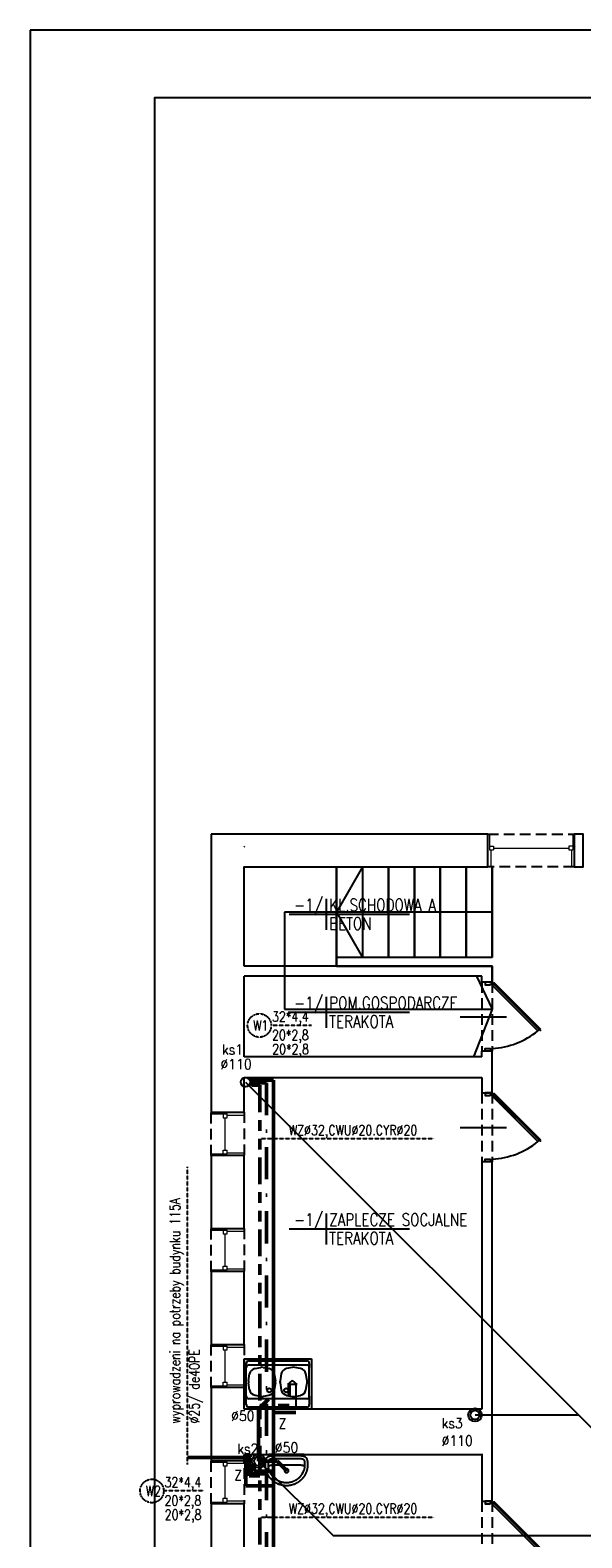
# Model space of a CAD drawing. Header units: millimetres. Extents: x 116 to 15750, y -6945 to 9999.
# Tile 95 of 150: x 116 to 771, y 1183 to 2975. Entities that reach past the tile are written whole.
import ezdxf
from ezdxf.enums import TextEntityAlignment as Align

# ---------------------------------------------------------------- set-up
doc = ezdxf.new("R2010")
doc.units = ezdxf.units.MM
for name, pattern in [('ACAD_ISO12W100', [21, 12, -3, 0, -3, 0, -3]), ('DASHDOT', [25.4, 12.7, -6.35, 0, -6.35]), ('DASHED', [19.05, 12.7, -6.35]), ('DASHED2', [0.375, 0.25, -0.125]), ('Podwójna kreska', [42.8625, 15.875, -4.7625, 6.35, -4.7625, 6.35, -4.7625])]:
    doc.linetypes.add(name, pattern=pattern)
doc.layers.get('0').update_dxf_attribs({"color": 252})
for name, color, linetype in [('1-OPIS-POM', 252, 'Continuous'), ('I-DRZWI', 252, 'Continuous'), ('I-MEBLE', 252, 'Continuous'), ('I-NAD', 252, 'DASHED'), ('I-OKNA', 252, 'Continuous'), ('I-SCIANA', 252, 'Continuous'), ('I-WIDOK', 252, 'Continuous'), ('IS cwu', 3, 'DASHDOT'), ('IS cwu cyrkulacja', 3, 'ACAD_ISO12W100'), ('IS KAN PODŁCZENIA', 33, 'Continuous'), ('IS KAN_S_OPIS', 2, 'Continuous'), ('IS KAN_SAN_RURY', 1, 'Continuous'), ('IS opis woda', 7, 'DASHED2'), ('MK_IS W_CWU', 5, 'DASHED'), ('MK_IS W_Z', 5, 'Continuous'), ('TABELKA', 252, 'Continuous')]:
    doc.layers.add(name, color=color, linetype=linetype)
doc.layers.add('IS woda w', color=5, linetype='Continuous', lineweight=40)
doc.styles.add('ROMANS', font='romans.shx', dxfattribs={"width": 0.75})
doc.styles.add('TECH', font='simplex.shx')

# ---------------------------------------------------------------- blocks, each defined once
blk = doc.blocks.new('D90')
blk.add_line((32.6, 45), (-28, 45))
for points in [[(-9.2, 87.2), (-9.2, 90), (0, 90), (0, 86.3), (-6.4, 86.3), (-6.4, 87.2)], [(-72.6, 61.8), (-11.7, 0.9), (-10.6, 2), (-71.5, 62.9)], [(-9.2, 2.8), (-9.2, 0), (0, 0), (0, 3.7), (-6.4, 3.7), (-6.4, 2.8)]]:
    blk.add_lwpolyline(points, close=True)
blk.add_lwpolyline([(-11.3, 2.7), (-9.5, 4.5), (-68.6, 63.5), (-70.3, 61.8)])
blk.add_arc((-4.6, -14.5), 100.9, 92.6186, 129.3487)
blk = doc.blocks.new('OPIS-POM')
for p, q in [((0, 25), (0, -25)), ((-60, 0), (135, 0))]:
    blk.add_line(p, q)
at = {"style": 'ROMANS', "width": 0.8, "flags": 4}
blk.add_attdef('NR', text='', height=20, dxfattribs=at).set_placement((-5, 5), align=Align.RIGHT)
blk.add_attdef('NAZWA', (5, 5), '', height=20, dxfattribs=at)
blk.add_attdef('POW.', text='', height=20, dxfattribs=at).set_placement((-5, -5), align=Align.TOP_RIGHT)
blk.add_attdef('POSADZKA', text='', height=20, dxfattribs=at).set_placement((5, -5), align=Align.TOP_LEFT)
blk = doc.blocks.new('zlew80')
for p, q in [((0, 60), (80, 60)), ((0, 0), (0, 60)), ((2.5, 49.5), (2.5, 54.5)), ((5.5, 57.5), (74.5, 57.5)), ((77.5, 54.5), (77.5, 49.5)), ((80, 60), (80, 0)), ((2.5, 15.5), (2.5, 49.5)), ((5.2, 33.8), (6.6, 42)), ((74.5, 52.5), (5.5, 52.5)), ((13, 48.5), (19.8, 49.7)), ((22.7, 49.7), (29.5, 48.5)), ((35.9, 42), (37.3, 33.8)), ((44.1, 42), (42.7, 33.8)), ((57.3, 49.7), (50.5, 48.5)), ((67, 48.5), (60.2, 49.7)), ((74.8, 33.8), (73.4, 42)), ((77.5, 15.5), (77.5, 49.5)), ((6.6, 23), (5.2, 31.2)), ((37.3, 31.2), (35.9, 23)), ((36.2, 24.4), (36.2, 24.4)), ((42.7, 31.2), (44.1, 23)), ((73.4, 23), (74.8, 31.2)), ((80, 0), (0, 0)), ((2.5, 5.5), (2.5, 15.5)), ((74.5, 12.5), (5.5, 12.5)), ((74.5, 2.5), (5.5, 2.5)), ((19.8, 15.3), (13, 16.5)), ((29.5, 16.5), (22.7, 15.3)), ((50.5, 16.5), (57.3, 15.3)), ((60.2, 15.3), (67, 16.5)), ((77.5, 15.5), (77.5, 5.5))]:
    blk.add_line(p, q)
for centre in [(30, 22.5), (50, 22.5)]:
    blk.add_circle(centre, 2.5)
for centre, radius, start, end in [((5.5, 54.5), 3, 90, 180), ((74.5, 54.5), 3, 0, 90), ((5.5, 49.5), 3, 90, 180), ((14.5, 40.6), 8, 100.3048, 170.5377), ((21.2, 41.9), 8, 79.6952, 100.3048), ((28, 40.6), 8, 9.4623, 79.6952), ((52, 40.6), 8, 100.3048, 170.5377), ((58.7, 41.9), 8, 79.6952, 100.3048), ((65.5, 40.6), 8, 9.4623, 79.6952), ((74.5, 49.5), 3, 0, 90), ((13.1, 32.5), 8, 170.5377, 189.4623), ((14.5, 24.4), 8, 189.4623, 259.6952), ((28, 24.4), 8, 280.3048, 350.5377), ((28.3, 25.8), 8, 350.5377, 350.5399), ((29.4, 32.5), 8, 350.5377, 9.4623), ((50.6, 32.5), 8, 170.5377, 189.4623), ((52, 24.4), 8, 189.4623, 259.6952), ((65.5, 24.4), 8, 280.3048, 350.5377), ((66.9, 32.5), 8, 350.5377, 9.4623), ((5.5, 15.5), 3, 180, 270), ((2.8, 12.8), 0.3, 180, 270), ((5.5, 5.5), 3, 180, 270), ((21.2, 23.1), 8, 259.6952, 280.3048), ((58.7, 23.1), 8, 259.6952, 280.3048), ((74.5, 15.5), 3, 270, 0), ((74.5, 5.5), 3, 270, 0)]:
    blk.add_arc(centre, radius, start, end)
blk = doc.blocks.new('umywalk50')
for points in [[(11.4, -2.5), (11.1, -2.1), (10.9, -1.7), (10.7, -1.4), (10.5, -1), (10.4, -0.5), (10.4, 0), (-10.4, 0), (-31.3, 0), (-31.3, -0.5), (-31.4, -1), (-31.5, -1.4), (-31.7, -1.7), (-32, -2.1), (-32.3, -2.5)], [(-31.8, -15), (-31.7, -14.8), (-31.7, -14.6), (-31.6, -14.4), (-31.6, -14.2), (-31.5, -14), (-31.4, -13.9), (-31.3, -13.7), (-31.2, -13.5), (-31, -13.4), (-30.9, -13.3), (-30.7, -13.1), (-30.5, -13), (-30.3, -12.9), (-30.1, -12.8), (-29.8, -12.7), (-29.5, -12.6), (-29.2, -12.5), (-28.9, -12.4), (-28.5, -12.4), (-28.1, -12.3), (-27.6, -12.2), (-27.2, -12.2), (-26.7, -12.2), (-26.1, -12.1), (-25.5, -12.1), (-24.9, -12.1), (-24.2, -12), (-23.5, -12), (-22.8, -12), (-22, -12), (-10.5, -12), (1, -12), (1.8, -12), (2.6, -12), (3.3, -12), (4, -12.1), (4.6, -12.1), (5.2, -12.1), (5.7, -12.2), (6.2, -12.2), (6.7, -12.3), (7.1, -12.3), (7.5, -12.4), (7.9, -12.4), (8.3, -12.5), (8.6, -12.6), (8.9, -12.7), (9.1, -12.8), (9.4, -12.9), (9.6, -13), (9.8, -13.1), (9.9, -13.3), (10.1, -13.4), (10.2, -13.5), (10.3, -13.7), (10.4, -13.9), (10.5, -14), (10.6, -14.2), (10.7, -14.4), (10.7, -14.6), (10.8, -14.8), (10.8, -15)]]:
    blk.add_lwpolyline(points)
for points in [[(14.6, -12), (14.6, -12.4), (14.5, -12.7), (14.5, -13.1), (14.5, -13.5), (14.5, -13.8), (14.5, -14.2), (14.4, -14.5), (14.4, -14.9), (14.3, -15.3), (14.3, -15.6), (14.2, -16), (14.2, -16.3), (14.1, -16.7), (14.1, -17), (14, -17.4), (13.9, -17.7), (13.8, -18), (13.7, -18.4), (13.6, -18.7), (13.5, -19.1), (13.4, -19.4), (13.3, -19.7), (13.2, -20), (13.1, -20.4), (13, -20.7), (12.9, -21), (12.8, -21.3), (12.6, -21.7), (12.5, -22), (12.3, -22.3), (12.2, -22.6), (12, -22.9), (11.9, -23.2), (11.7, -23.5), (11.6, -23.8), (11.4, -24.1), (11.2, -24.4), (11.1, -24.7), (10.9, -25), (10.7, -25.3), (10.5, -25.6), (10.3, -25.9), (10.2, -26.2), (10, -26.5), (9.8, -26.7), (9.6, -27), (9.3, -27.3), (9.1, -27.5), (8.9, -27.8), (8.7, -28.1), (8.5, -28.3), (8.3, -28.6), (8, -28.8), (7.8, -29.1), (7.6, -29.3), (7.3, -29.6), (7.1, -29.8), (6.8, -30.1), (6.6, -30.3), (6.3, -30.5), (6.1, -30.8), (5.8, -31), (5.6, -31.2), (5.3, -31.4), (5.1, -31.6), (4.8, -31.8), (4.5, -32), (4.2, -32.2), (4, -32.4), (3.7, -32.6), (3.4, -32.8), (3.1, -33), (2.8, -33.2), (2.5, -33.4), (2.2, -33.6), (1.9, -33.7), (1.6, -33.9), (1.3, -34.1), (1, -34.2), (0.7, -34.4), (0.4, -34.5), (0.1, -34.7), (-0.2, -34.8), (-0.5, -35), (-0.8, -35.1), (-1.1, -35.2), (-1.5, -35.4), (-1.8, -35.5), (-2.1, -35.6), (-2.4, -35.7), (-2.8, -35.8), (-3.1, -35.9), (-3.4, -36), (-3.8, -36.1), (-4.1, -36.2), (-4.5, -36.3), (-4.8, -36.4), (-5.1, -36.5), (-5.5, -36.5), (-5.8, -36.6), (-6.2, -36.7), (-6.5, -36.7), (-6.9, -36.8), (-7.2, -36.8), (-7.6, -36.9), (-7.9, -36.9), (-8.3, -37), (-8.7, -37), (-9, -37), (-9.4, -37), (-9.7, -37), (-10.1, -37), (-10.5, -37), (-10.5, -37), (-10.8, -37), (-11.2, -37), (-11.6, -37), (-11.9, -37), (-12.3, -37), (-12.7, -37), (-13, -36.9), (-13.4, -36.9), (-13.7, -36.8), (-14.1, -36.8), (-14.4, -36.7), (-14.8, -36.7), (-15.1, -36.6), (-15.5, -36.5), (-15.8, -36.5), (-16.2, -36.4), (-16.5, -36.3), (-16.8, -36.2), (-17.2, -36.1), (-17.5, -36), (-17.8, -35.9), (-18.2, -35.8), (-18.5, -35.7), (-18.8, -35.6), (-19.2, -35.5), (-19.5, -35.4), (-19.8, -35.2), (-20.1, -35.1), (-20.4, -35), (-20.8, -34.8), (-21.1, -34.7), (-21.4, -34.5), (-21.7, -34.4), (-22, -34.2), (-22.3, -34.1), (-22.6, -33.9), (-22.9, -33.7), (-23.2, -33.6), (-23.5, -33.4), (-23.8, -33.2), (-24.1, -33), (-24.3, -32.8), (-24.6, -32.6), (-24.9, -32.4), (-25.2, -32.2), (-25.5, -32), (-25.7, -31.8), (-26, -31.6), (-26.3, -31.4), (-26.5, -31.2), (-26.8, -31), (-27, -30.8), (-27.3, -30.5), (-27.6, -30.3), (-27.8, -30.1), (-28, -29.8), (-28.3, -29.6), (-28.5, -29.3), (-28.8, -29.1), (-29, -28.8), (-29.2, -28.6), (-29.4, -28.3), (-29.7, -28.1), (-29.9, -27.8), (-30.1, -27.5), (-30.3, -27.3), (-30.5, -27), (-30.7, -26.7), (-30.9, -26.4), (-31.1, -26.2), (-31.3, -25.9), (-31.5, -25.6), (-31.7, -25.3), (-31.8, -25), (-32, -24.7), (-32.2, -24.4), (-32.4, -24.1), (-32.5, -23.8), (-32.7, -23.5), (-32.8, -23.2), (-33, -22.9), (-33.1, -22.6), (-33.3, -22.3), (-33.4, -22), (-33.6, -21.7), (-33.7, -21.3), (-33.8, -21), (-34, -20.7), (-34.1, -20.4), (-34.2, -20), (-34.3, -19.7), (-34.4, -19.4), (-34.5, -19), (-34.6, -18.7), (-34.7, -18.4), (-34.8, -18), (-34.9, -17.7), (-34.9, -17.3), (-35, -17), (-35.1, -16.7), (-35.1, -16.3), (-35.2, -16), (-35.2, -15.6), (-35.3, -15.3), (-35.3, -14.9), (-35.4, -14.5), (-35.4, -14.2), (-35.4, -13.8), (-35.5, -13.5), (-35.5, -13.1), (-35.5, -12.7), (-35.5, -12.4), (-35.5, -12), (-35.5, -12), (-35.5, -11.7), (-35.5, -11.2), (-35.5, -10.7), (-35.4, -10.2), (-35.4, -9.6), (-35.4, -9.2), (-35.3, -8.7), (-35.3, -8.4), (-35.2, -8), (-35.2, -7.5), (-35.1, -7.1), (-35, -6.7), (-34.9, -6.4), (-34.8, -6), (-34.7, -5.6), (-34.6, -5.3), (-34.5, -5), (-34.4, -4.7), (-34.2, -4.4), (-34, -4.1), (-33.9, -3.9), (-33.7, -3.6), (-33.5, -3.4), (-33.2, -3.2), (-33, -3), (-32.7, -2.8), (-32.5, -2.6), (-32.1, -2.4), (-31.8, -2.3), (-31.5, -2.1), (-31.1, -2), (-30.7, -1.8), (-30.3, -1.7), (-29.8, -1.6), (-29.4, -1.5), (-29.4, -1.5), (-29, -1.4), (-28.6, -1.4), (-28.2, -1.3), (-27.8, -1.2), (-27.4, -1.2), (-26.9, -1.1), (-26.5, -1.1), (-26, -1), (-25.6, -1), (-25.1, -1), (-24.6, -1), (-10.5, -1), (3.7, -1), (4.2, -1), (4.6, -1), (5.1, -1.1), (5.5, -1.1), (6, -1.1), (6.4, -1.2), (6.8, -1.2), (7.3, -1.3), (7.7, -1.4), (8, -1.4), (8.4, -1.5), (8.9, -1.6), (9.3, -1.7), (9.8, -1.8), (10.2, -2), (10.5, -2.1), (10.9, -2.3), (11.2, -2.4), (11.5, -2.6), (11.8, -2.8), (12.1, -3), (12.3, -3.2), (12.5, -3.4), (12.7, -3.6), (12.9, -3.9), (13.1, -4.1), (13.3, -4.4), (13.4, -4.7), (13.5, -5), (13.7, -5.3), (13.8, -5.7), (13.9, -6), (14, -6.4), (14.1, -6.7), (14.2, -7.1), (14.2, -7.5), (14.3, -8), (14.4, -8.4), (14.4, -8.7), (14.4, -9.2), (14.5, -9.7), (14.5, -10.2), (14.5, -10.7), (14.5, -11.2), (14.6, -11.7)], [(-10.5, -33.5), (-11, -33.5), (-11.6, -33.5), (-12.1, -33.5), (-12.7, -33.4), (-13.1, -33.4), (-13.5, -33.3), (-13.9, -33.2), (-14.3, -33.2), (-14.7, -33.1), (-15.1, -33), (-15.5, -32.9), (-15.9, -32.8), (-16.3, -32.7), (-16.7, -32.6), (-17.1, -32.5), (-17.5, -32.4), (-17.9, -32.2), (-18.3, -32.1), (-18.7, -31.9), (-19.1, -31.7), (-19.5, -31.5), (-19.9, -31.3), (-20.3, -31.1), (-20.7, -30.9), (-21.1, -30.7), (-21.4, -30.5), (-21.8, -30.3), (-22.1, -30.1), (-22.5, -29.8), (-22.8, -29.6), (-23.2, -29.4), (-23.5, -29.1), (-23.8, -28.9), (-24.1, -28.6), (-24.4, -28.3), (-24.7, -28.1), (-25.1, -27.8), (-25.4, -27.5), (-25.7, -27.2), (-26, -26.9), (-26.3, -26.6), (-26.6, -26.3), (-26.8, -25.9), (-27.1, -25.6), (-27.4, -25.3), (-27.6, -24.9), (-27.9, -24.6), (-28.1, -24.2), (-28.4, -23.9), (-28.6, -23.5), (-28.9, -23.2), (-29.9, -21.3), (-30, -20.9), (-30.2, -20.6), (-30.4, -20.2), (-30.5, -19.8), (-30.7, -19.4), (-30.8, -19), (-30.9, -18.7), (-31, -18.3), (-31.2, -17.9), (-31.3, -17.5), (-31.4, -17.1), (-31.5, -16.7), (-31.5, -16.3), (-31.6, -15.9), (-31.7, -15.6), (-31.8, -15.2), (-31.8, -14.8), (-31.9, -14.4), (-31.9, -14), (-31.9, -13.6), (-32, -13.2), (-32, -12.8), (-32, -12.4), (-32, -11.9), (-32, -11.5), (-32, -11.1), (-32, -10.7), (-31.9, -10.3), (-31.9, -9.9), (-31.9, -9.5), (-31.8, -9), (-31.8, -8.6), (-31.7, -8.2), (-31.7, -7.8), (-31.6, -7.4), (-31.5, -7), (-31.4, -6.6), (-31.2, -6.3), (-31, -6.1), (-30.8, -5.8), (-30.5, -5.6), (-30.2, -5.4), (-29.9, -5.3), (-29.5, -5.1), (-29.2, -5), (-28.8, -4.9), (-28.4, -4.8), (-27.9, -4.7), (-27.5, -4.7), (-27.1, -4.6), (-26.7, -4.6), (-26.3, -4.6), (-25.9, -4.5), (-25.5, -4.5), (-25.2, -4.5), (-24.9, -4.5), (-24.6, -4.5), (-10.5, -4.5), (3.7, -4.5), (4, -4.5), (4.3, -4.5), (4.6, -4.5), (5, -4.5), (5.4, -4.6), (5.8, -4.6), (6.2, -4.6), (6.6, -4.7), (7, -4.7), (7.4, -4.8), (7.8, -4.9), (8.2, -5), (8.6, -5.1), (9, -5.3), (9.3, -5.4), (9.6, -5.6), (9.9, -5.8), (10.1, -6.1), (10.3, -6.3), (10.4, -6.6), (10.5, -7), (10.6, -7.4), (10.7, -7.8), (10.8, -8.2), (10.9, -8.6), (10.9, -9), (10.9, -9.5), (11, -9.9), (11, -10.3), (11, -10.7), (11, -11.1), (11, -11.5), (11, -11.9), (11, -12.4), (11, -12.8), (11, -13.2), (11, -13.6), (11, -14), (10.9, -14.4), (10.9, -14.8), (10.8, -15.2), (10.7, -15.6), (10.7, -16), (10.6, -16.3), (10.5, -16.7), (10.4, -17.1), (10.3, -17.5), (10.2, -17.9), (10.1, -18.3), (10, -18.7), (9.8, -19), (9.7, -19.4), (9.6, -19.8), (9.4, -20.2), (9.3, -20.6), (9.1, -20.9), (8.9, -21.3), (8.9, -21.3), (7.9, -23.2), (7.7, -23.5), (7.5, -23.9), (7.2, -24.2), (7, -24.6), (6.7, -24.9), (6.4, -25.3), (6.2, -25.6), (5.9, -25.9), (5.6, -26.3), (5.3, -26.6), (5, -26.9), (4.7, -27.2), (4.4, -27.5), (4.1, -27.8), (3.8, -28.1), (3.5, -28.3), (3.2, -28.6), (2.9, -28.9), (2.5, -29.1), (2.2, -29.4), (1.9, -29.6), (1.5, -29.8), (1.2, -30.1), (0.9, -30.3), (0.5, -30.5), (0.1, -30.7), (-0.2, -30.9), (-0.6, -31.1), (-1, -31.3), (-1.4, -31.5), (-1.8, -31.7), (-2.3, -31.9), (-2.7, -32.1), (-3.1, -32.2), (-3.1, -32.2), (-3.5, -32.4), (-3.9, -32.5), (-4.3, -32.6), (-4.7, -32.7), (-5.1, -32.8), (-5.5, -32.9), (-5.8, -33), (-6.2, -33.1), (-6.6, -33.2), (-7, -33.2), (-7.4, -33.3), (-7.9, -33.4), (-8.3, -33.4), (-8.8, -33.5), (-9.4, -33.5), (-9.9, -33.5)], [(-8.2, -19), (-8.2, -19), (-8.2, -18.9), (-8.2, -18.9), (-8.2, -18.9), (-8.2, -18.9), (-8.2, -18.8), (-8.2, -18.8), (-8.2, -18.8), (-8.2, -18.8), (-8.2, -18.7), (-8.2, -18.7), (-8.2, -18.7), (-8.2, -18.7), (-8.2, -18.6), (-8.2, -18.6), (-8.2, -18.6), (-8.2, -18.6), (-8.2, -18.5), (-8.2, -18.5), (-8.2, -18.5), (-8.2, -18.5), (-8.2, -18.4), (-8.3, -18.4), (-8.3, -18.4), (-8.3, -18.4), (-8.3, -18.3), (-8.3, -18.3), (-8.3, -18.3), (-8.3, -18.3), (-8.3, -18.2), (-8.3, -18.2), (-8.3, -18.2), (-8.3, -18.2), (-8.3, -18.1), (-8.4, -18.1), (-8.4, -18.1), (-8.4, -18.1), (-8.4, -18), (-8.4, -18), (-8.4, -18), (-8.4, -18), (-8.4, -17.9), (-8.4, -17.9), (-8.5, -17.9), (-8.5, -17.9), (-8.5, -17.8), (-8.5, -17.8), (-8.5, -17.8), (-8.5, -17.8), (-8.5, -17.8), (-8.6, -17.7), (-8.6, -17.7), (-8.6, -17.7), (-8.6, -17.7), (-8.6, -17.6), (-8.6, -17.6), (-8.6, -17.6), (-8.7, -17.6), (-8.7, -17.6), (-8.7, -17.5), (-8.7, -17.5), (-8.7, -17.5), (-8.7, -17.5), (-8.8, -17.5), (-8.8, -17.4), (-8.8, -17.4), (-8.8, -17.4), (-8.8, -17.4), (-8.9, -17.4), (-8.9, -17.3), (-8.9, -17.3), (-8.9, -17.3), (-8.9, -17.3), (-8.9, -17.3), (-9, -17.3), (-9, -17.2), (-9, -17.2), (-9, -17.2), (-9, -17.2), (-9.1, -17.2), (-9.1, -17.2), (-9.1, -17.1), (-9.1, -17.1), (-9.2, -17.1), (-9.2, -17.1), (-9.2, -17.1), (-9.2, -17.1), (-9.2, -17.1), (-9.3, -17), (-9.3, -17), (-9.3, -17), (-9.3, -17), (-9.4, -17), (-9.4, -17), (-9.4, -17), (-9.4, -16.9), (-9.4, -16.9), (-9.5, -16.9), (-9.5, -16.9), (-9.5, -16.9), (-9.5, -16.9), (-9.6, -16.9), (-9.6, -16.9), (-9.6, -16.9), (-9.6, -16.9), (-9.7, -16.8), (-9.7, -16.8), (-9.7, -16.8), (-9.7, -16.8), (-9.8, -16.8), (-9.8, -16.8), (-9.8, -16.8), (-9.8, -16.8), (-9.9, -16.8), (-9.9, -16.8), (-9.9, -16.8), (-9.9, -16.8), (-10, -16.8), (-10, -16.7), (-10, -16.7), (-10, -16.7), (-10.1, -16.7), (-10.1, -16.7), (-10.1, -16.7), (-10.1, -16.7), (-10.2, -16.7), (-10.2, -16.7), (-10.2, -16.7), (-10.3, -16.7), (-10.3, -16.7), (-10.3, -16.7), (-10.3, -16.7), (-10.4, -16.7), (-10.4, -16.7), (-10.4, -16.7), (-10.4, -16.7), (-10.5, -16.7), (-10.5, -16.7), (-10.5, -16.7), (-10.5, -16.7), (-10.6, -16.7), (-10.6, -16.7), (-10.6, -16.7), (-10.6, -16.7), (-10.7, -16.7), (-10.7, -16.7), (-10.7, -16.7), (-10.8, -16.7), (-10.8, -16.7), (-10.8, -16.7), (-10.8, -16.7), (-10.9, -16.7), (-10.9, -16.7), (-10.9, -16.7), (-10.9, -16.7), (-11, -16.7), (-11, -16.8), (-11, -16.8), (-11, -16.8), (-11.1, -16.8), (-11.1, -16.8), (-11.1, -16.8), (-11.1, -16.8), (-11.2, -16.8), (-11.2, -16.8), (-11.2, -16.8), (-11.2, -16.8), (-11.3, -16.8), (-11.3, -16.8), (-11.3, -16.8), (-11.3, -16.9), (-11.4, -16.9), (-11.4, -16.9), (-11.4, -16.9), (-11.4, -16.9), (-11.5, -16.9), (-11.5, -16.9), (-11.5, -16.9), (-11.5, -16.9), (-11.5, -17), (-11.6, -17), (-11.6, -17), (-11.6, -17), (-11.6, -17), (-11.7, -17), (-11.7, -17), (-11.7, -17.1), (-11.7, -17.1), (-11.8, -17.1), (-11.8, -17.1), (-11.8, -17.1), (-11.8, -17.1), (-11.8, -17.1), (-11.9, -17.2), (-11.9, -17.2), (-11.9, -17.2), (-11.9, -17.2), (-11.9, -17.2), (-12, -17.2), (-12, -17.3), (-12, -17.3), (-12, -17.3), (-12, -17.3), (-12.1, -17.3), (-12.1, -17.3), (-12.1, -17.4), (-12.1, -17.4), (-12.1, -17.4), (-12.2, -17.4), (-12.2, -17.4), (-12.2, -17.5), (-12.2, -17.5), (-12.2, -17.5), (-12.2, -17.5), (-12.3, -17.5), (-12.3, -17.6), (-12.3, -17.6), (-12.3, -17.6), (-12.3, -17.6), (-12.3, -17.6), (-12.4, -17.7), (-12.4, -17.7), (-12.4, -17.7), (-12.4, -17.7), (-12.4, -17.7), (-12.4, -17.8), (-12.4, -17.8), (-12.5, -17.8), (-12.5, -17.8), (-12.5, -17.9), (-12.5, -17.9), (-12.5, -17.9), (-12.5, -17.9), (-12.5, -18), (-12.5, -18), (-12.6, -18), (-12.6, -18), (-12.6, -18), (-12.6, -18.1), (-12.6, -18.1), (-12.6, -18.1), (-12.6, -18.1), (-12.6, -18.2), (-12.6, -18.2), (-12.6, -18.2), (-12.7, -18.2), (-12.7, -18.3), (-12.7, -18.3), (-12.7, -18.3), (-12.7, -18.3), (-12.7, -18.4), (-12.7, -18.4), (-12.7, -18.4), (-12.7, -18.4), (-12.7, -18.5), (-12.7, -18.5), (-12.7, -18.5), (-12.7, -18.5), (-12.7, -18.6), (-12.7, -18.6), (-12.8, -18.6), (-12.8, -18.7), (-12.8, -18.7), (-12.8, -18.7), (-12.8, -18.7), (-12.8, -18.8), (-12.8, -18.8), (-12.8, -18.8), (-12.8, -18.8), (-12.8, -18.9), (-12.8, -18.9), (-12.8, -18.9), (-12.8, -18.9), (-12.8, -19), (-12.8, -19), (-12.8, -19), (-12.8, -19), (-12.8, -19.1), (-12.8, -19.1), (-12.8, -19.1), (-12.8, -19.2), (-12.8, -19.2), (-12.8, -19.2), (-12.8, -19.2), (-12.8, -19.3), (-12.8, -19.3), (-12.8, -19.3), (-12.8, -19.3), (-12.8, -19.4), (-12.7, -19.4), (-12.7, -19.4), (-12.7, -19.4), (-12.7, -19.5), (-12.7, -19.5), (-12.7, -19.5), (-12.7, -19.5), (-12.7, -19.6), (-12.7, -19.6), (-12.7, -19.6), (-12.7, -19.6), (-12.7, -19.7), (-12.7, -19.7), (-12.7, -19.7), (-12.7, -19.7), (-12.6, -19.8), (-12.6, -19.8), (-12.6, -19.8), (-12.6, -19.8), (-12.6, -19.9), (-12.6, -19.9), (-12.6, -19.9), (-12.6, -19.9), (-12.6, -20), (-12.6, -20), (-12.5, -20), (-12.5, -20), (-12.5, -20.1), (-12.5, -20.1), (-12.5, -20.1), (-12.5, -20.1), (-12.5, -20.1), (-12.5, -20.2), (-12.4, -20.2), (-12.4, -20.2), (-12.4, -20.2), (-12.4, -20.3), (-12.4, -20.3), (-12.4, -20.3), (-12.4, -20.3), (-12.3, -20.3), (-12.3, -20.4), (-12.3, -20.4), (-12.3, -20.4), (-12.3, -20.4), (-12.3, -20.5), (-12.2, -20.5), (-12.2, -20.5), (-12.2, -20.5), (-12.2, -20.5), (-12.2, -20.6), (-12.2, -20.6), (-12.1, -20.6), (-12.1, -20.6), (-12.1, -20.6), (-12.1, -20.6), (-12.1, -20.7), (-12, -20.7), (-12, -20.7), (-12, -20.7), (-12, -20.7), (-12, -20.8), (-11.9, -20.8), (-11.9, -20.8), (-11.9, -20.8), (-11.9, -20.8), (-11.9, -20.8), (-11.8, -20.9), (-11.8, -20.9), (-11.8, -20.9), (-11.8, -20.9), (-11.8, -20.9), (-11.7, -20.9), (-11.7, -20.9), (-11.7, -21), (-11.7, -21), (-11.6, -21), (-11.6, -21), (-11.6, -21), (-11.6, -21), (-11.6, -21), (-11.5, -21), (-11.5, -21.1), (-11.5, -21.1), (-11.5, -21.1), (-11.4, -21.1), (-11.4, -21.1), (-11.4, -21.1), (-11.4, -21.1), (-11.3, -21.1), (-11.3, -21.1), (-11.3, -21.2), (-11.3, -21.2), (-11.2, -21.2), (-11.2, -21.2), (-11.2, -21.2), (-11.2, -21.2), (-11.1, -21.2), (-11.1, -21.2), (-11.1, -21.2), (-11.1, -21.2), (-11, -21.2), (-11, -21.2), (-11, -21.2), (-11, -21.2), (-10.9, -21.3), (-10.9, -21.3), (-10.9, -21.3), (-10.9, -21.3), (-10.8, -21.3), (-10.8, -21.3), (-10.8, -21.3), (-10.8, -21.3), (-10.7, -21.3), (-10.7, -21.3), (-10.7, -21.3), (-10.7, -21.3), (-10.6, -21.3), (-10.6, -21.3), (-10.6, -21.3), (-10.5, -21.3), (-10.5, -21.3), (-10.5, -21.3), (-10.5, -21.3), (-10.4, -21.3), (-10.4, -21.3), (-10.4, -21.3), (-10.4, -21.3), (-10.3, -21.3), (-10.3, -21.3), (-10.3, -21.3), (-10.3, -21.3), (-10.2, -21.3), (-10.2, -21.3), (-10.2, -21.3), (-10.2, -21.3), (-10.1, -21.3), (-10.1, -21.3), (-10.1, -21.3), (-10, -21.3), (-10, -21.3), (-10, -21.2), (-10, -21.2), (-9.9, -21.2), (-9.9, -21.2), (-9.9, -21.2), (-9.9, -21.2), (-9.8, -21.2), (-9.8, -21.2), (-9.8, -21.2), (-9.8, -21.2), (-9.7, -21.2), (-9.7, -21.2), (-9.7, -21.2), (-9.7, -21.2), (-9.6, -21.1), (-9.6, -21.1), (-9.6, -21.1), (-9.6, -21.1), (-9.5, -21.1), (-9.5, -21.1), (-9.5, -21.1), (-9.5, -21.1), (-9.5, -21.1), (-9.4, -21), (-9.4, -21), (-9.4, -21), (-9.4, -21), (-9.3, -21), (-9.3, -21), (-9.3, -21), (-9.3, -21), (-9.2, -20.9), (-9.2, -20.9), (-9.2, -20.9), (-9.2, -20.9), (-9.2, -20.9), (-9.1, -20.9), (-9.1, -20.9), (-9.1, -20.8), (-9.1, -20.8), (-9.1, -20.8), (-9, -20.8), (-9, -20.8), (-9, -20.8), (-9, -20.7), (-9, -20.7), (-8.9, -20.7), (-8.9, -20.7), (-8.9, -20.7), (-8.9, -20.7), (-8.9, -20.6), (-8.8, -20.6), (-8.8, -20.6), (-8.8, -20.6), (-8.8, -20.6), (-8.8, -20.5), (-8.7, -20.5), (-8.7, -20.5), (-8.7, -20.5), (-8.7, -20.5), (-8.7, -20.4), (-8.7, -20.4), (-8.6, -20.4), (-8.6, -20.4), (-8.6, -20.4), (-8.6, -20.3), (-8.6, -20.3), (-8.6, -20.3), (-8.6, -20.3), (-8.5, -20.2), (-8.5, -20.2), (-8.5, -20.2), (-8.5, -20.2), (-8.5, -20.2), (-8.5, -20.1), (-8.5, -20.1), (-8.4, -20.1), (-8.4, -20.1), (-8.4, -20), (-8.4, -20), (-8.4, -20), (-8.4, -20), (-8.4, -19.9), (-8.4, -19.9), (-8.4, -19.9), (-8.3, -19.9), (-8.3, -19.8), (-8.3, -19.8), (-8.3, -19.8), (-8.3, -19.8), (-8.3, -19.7), (-8.3, -19.7), (-8.3, -19.7), (-8.3, -19.7), (-8.3, -19.6), (-8.3, -19.6), (-8.3, -19.6), (-8.2, -19.6), (-8.2, -19.5), (-8.2, -19.5), (-8.2, -19.5), (-8.2, -19.5), (-8.2, -19.4), (-8.2, -19.4), (-8.2, -19.4), (-8.2, -19.4), (-8.2, -19.3), (-8.2, -19.3), (-8.2, -19.3), (-8.2, -19.3), (-8.2, -19.2), (-8.2, -19.2), (-8.2, -19.2), (-8.2, -19.2), (-8.2, -19.1), (-8.2, -19.1), (-8.2, -19.1), (-8.2, -19.1), (-8.2, -19), (-8.2, -19)]]:
    blk.add_lwpolyline(points, close=True)

msp = doc.modelspace()

# ---------------------------------------------------------------- linework, layer by layer
at = {"color": 251, "lineweight": 0, "true_color": 0x535353}
for points in [[(659.8, 2019.5), (661.9, 2019.5)], [(370.2, 2004.1), (371.1, 2005.1)], [(762.5, 2004.4), (763.4, 2005.1)], [(652.7, 1711.9), (652.7, 1706.6)]]:
    msp.add_lwpolyline(points, dxfattribs=at)
at = {"layer": 'I-NAD'}
for points in [[(659.8, 2019.5), (762.5, 2019.5)], [(762.5, 1980.5), (659.8, 1980.5)], [(652.7, 1843.5), (652.7, 1761.3)], [(665, 1843.5), (665, 1761.3)], [(652.8, 1711.9), (652.7, 1629.7)], [(665, 1711.9), (665, 1629.7)], [(331.1, 1637.3), (331.1, 1688.7)], [(370.2, 1688.7), (370.2, 1637.3)], [(331.1, 1499.3), (331.1, 1550.6)], [(370.2, 1550.6), (370.2, 1499.3)], [(331.1, 1361.4), (331.1, 1412.7)], [(370.2, 1412.7), (370.2, 1361.4)], [(331.1, 1223.3), (331.1, 1274.8)], [(370.2, 1265.7), (370.2, 1223.3)], [(652.8, 1226.5), (652.7, 1144.3)], [(665, 1226.5), (665, 1144.3)]]:
    msp.add_lwpolyline(points, dxfattribs=at)
at = {"layer": 'I-OKNA', "lineweight": 0}
for points in [[(661.9, 2019.5), (661.9, 2000.6), (666.4, 2000.6)], [(760.6, 2019.5), (760.6, 2000.6)], [(762.4, 2019.5), (760.6, 2019.5)], [(661.9, 2005.1), (666.4, 2005.1)], [(663.2, 2000.6), (663.2, 1980.5)], [(666.4, 2005.1), (666.4, 2000.6)], [(666.4, 2002.9), (756.1, 2002.9)], [(756.1, 2005.1), (756.1, 2000.6)], [(760.6, 2005.1), (756.1, 2005.1)], [(756.1, 2000.6), (760.6, 2000.6)], [(759.3, 2000.6), (759.3, 1980.5)], [(762.5, 1980.5), (759.3, 1980.5)], [(331.1, 1688.6), (331.1, 1686.7)], [(331.1, 1686.7), (350.1, 1686.7)], [(345.5, 1686.7), (345.5, 1682.1)], [(350.1, 1682.1), (350.1, 1686.7)], [(350.1, 1685.3), (370.2, 1685.3)], [(370.2, 1688.7), (370.2, 1685.3)], [(345.5, 1682.1), (350.1, 1682.1)], [(347.8, 1643.7), (347.8, 1682.1)], [(331.1, 1639.2), (350.1, 1639.2), (350.1, 1643.7)], [(331.1, 1637.3), (331.1, 1639.2)], [(345.5, 1643.7), (350.1, 1643.7)], [(345.5, 1639.2), (345.5, 1643.7)], [(345.5, 1636.8), (346, 1637.3)], [(350.1, 1640.6), (370.2, 1640.6)], [(370.2, 1637.3), (370.2, 1640.6)], [(331.1, 1550.5), (331.1, 1548.7)], [(331.1, 1548.7), (350.1, 1548.7)], [(345.5, 1548.7), (345.5, 1544.2)], [(345.5, 1544.2), (350.1, 1544.2)], [(347.8, 1505.8), (347.8, 1544.2)], [(350.1, 1544.2), (350.1, 1548.7)], [(350.1, 1547.4), (370.2, 1547.4)], [(370.2, 1550.6), (370.2, 1547.4)], [(331.1, 1501.3), (350.1, 1501.3), (350.1, 1505.8)], [(345.5, 1505.8), (350.1, 1505.8)], [(345.5, 1501.3), (345.5, 1505.8)], [(331.1, 1499.3), (331.1, 1501.3)], [(350.1, 1502.6), (370.2, 1502.6)], [(370.2, 1499.3), (370.2, 1502.6)], [(331.1, 1412.6), (331.1, 1410.8)], [(331.1, 1410.8), (350.1, 1410.8)], [(345.5, 1410.8), (345.5, 1406.2)], [(345.5, 1406.2), (350.1, 1406.2)], [(347.8, 1367.8), (347.8, 1406.2)], [(350.1, 1406.2), (350.1, 1410.8)], [(350.1, 1409.4), (370.2, 1409.4)], [(331.1, 1363.3), (350.1, 1363.3), (350.1, 1367.8)], [(331.1, 1361.4), (331.1, 1363.3)], [(345.5, 1367.8), (350.1, 1367.8)], [(345.5, 1363.3), (345.5, 1367.8)], [(350.1, 1364.6), (370.2, 1364.6)], [(331.1, 1274.7), (331.1, 1272.8)], [(331.1, 1272.8), (350.1, 1272.8)], [(345.5, 1272.8), (345.5, 1268.3)], [(350.1, 1268.3), (350.1, 1272.8)], [(345.5, 1268.3), (350.1, 1268.3)], [(347.8, 1229.8), (347.8, 1268.3)], [(350.1, 1271.4), (370.2, 1271.4)], [(331.1, 1225.3), (350.1, 1225.3), (350.1, 1229.8)], [(331.1, 1223.3), (331.1, 1225.3)], [(345.5, 1229.8), (350.1, 1229.8)], [(345.5, 1225.3), (345.5, 1229.8)], [(350.1, 1226.7), (370.2, 1226.7)], [(370.2, 1223.3), (370.2, 1226.7)]]:
    msp.add_lwpolyline(points, dxfattribs=at)
at = {"layer": 'I-SCIANA', "linetype": 'Continuous', "lineweight": 25}
for points in [[(331.1, 2019.5), (331.1, 1688.8), (370.2, 1688.8)], [(370.2, 1980.5), (659.8, 1980.5), (659.8, 2019.5), (331.1, 2019.5)], [(370.2, 1862.4), (370.2, 1980.5), (480.1, 1980.5)], [(665, 1862.4), (370.2, 1862.4)], [(370.2, 1754.5), (370.2, 1850.4)], [(652.7, 1850.4), (370.2, 1850.4)], [(652.7, 1843.5), (652.7, 1850.4)], [(665, 1843.5), (652.7, 1843.5)], [(652.7, 1729.9), (652.7, 1711.9), (665, 1711.9), (665, 1761.3)], [(652.7, 1754.5), (652.7, 1761.3)], [(665, 1761.3), (652.7, 1761.3)], [(652.7, 1754.5), (370.2, 1754.5)], [(480.1, 1754.5), (370.2, 1754.5)], [(541.7, 1754.5), (480.1, 1754.5)], [(572.6, 1754.5), (541.7, 1754.5)], [(603.3, 1754.5), (572.6, 1754.5)], [(635.2, 1754.5), (603.3, 1754.5)], [(652.7, 1754.5), (634.2, 1754.5)], [(370.2, 1688.8), (370.2, 1729.9)], [(370.2, 1729.9), (652.7, 1729.9)], [(652.7, 1629.7), (652.7, 1524.4)], [(652.7, 1281.7), (652.7, 1226.5), (665, 1226.5), (665, 1629.7), (652.7, 1629.7)], [(652.7, 1524.4), (652.7, 1335.7)], [(370.2, 1335.7), (370.2, 1361.4), (331.1, 1361.4), (331.1, 1274.8), (370.2, 1274.8)], [(652.7, 1335.7), (370.2, 1335.7)], [(370.2, 1274.8), (370.2, 1281.7)], [(370.2, 1281.7), (653.7, 1281.7)], [(370.2, 1274.8), (370.2, 1274.8)], [(370.2, 1271.2), (370.2, 1274.4)]]:
    msp.add_lwpolyline(points, dxfattribs=at)
for points in [[(762.5, 1980.5), (772.9, 1980.5), (772.9, 2019.5), (762.5, 2019.5)], [(665, 1843.5), (665, 1862.4)], [(331.1, 1550.6), (370.2, 1550.6), (370.2, 1637.3), (331.1, 1637.3)], [(331.1, 1412.7), (370.2, 1412.7), (370.2, 1499.3), (331.1, 1499.3)], [(331.1, 1136.7), (370.2, 1136.7), (370.2, 1223.3), (331.1, 1223.3)]]:
    msp.add_lwpolyline(points, close=True, dxfattribs=at)
at = {"layer": 'I-WIDOK'}
for p, q in [((665, 1926.5), (418.3, 1926.5)), ((418.3, 1926.5), (418.3, 1811.4)), ((418.3, 1811.4), (665, 1811.4))]:
    msp.add_line(p, q, dxfattribs=at)
for points in [[(480.1, 1862.4), (480.1, 1980.5)], [(480.1, 1980.5), (480.1, 1862.4)], [(511, 1980.5), (480.1, 1926.5), (511, 1872.6)], [(511, 1980.5), (511, 1872.6)], [(541.7, 1872.6), (541.7, 1980.5)], [(541.7, 1980.5), (541.7, 1872.6)], [(572.6, 1872.6), (572.6, 1980.5)], [(572.6, 1980.5), (572.6, 1872.6)], [(603.3, 1872.6), (603.3, 1980.5)], [(603.3, 1980.5), (603.3, 1872.6)], [(634.2, 1872.6), (634.2, 1980.5)], [(634.2, 1980.5), (634.2, 1872.6)], [(541.7, 1872.6), (480.1, 1872.6)], [(572.6, 1872.6), (541.7, 1872.6)], [(603.3, 1872.6), (572.6, 1872.6)], [(634.2, 1872.6), (603.3, 1872.6)], [(665, 1872.6), (634.2, 1872.6)], [(480.1, 1862.4), (541.7, 1862.4)], [(541.7, 1862.4), (572.6, 1862.4)], [(572.6, 1862.4), (603.3, 1862.4)], [(603.3, 1862.4), (634.2, 1862.4)], [(634.2, 1862.4), (665, 1862.4)], [(646.4, 1850.4), (665, 1811.4), (642.9, 1754.5)]]:
    msp.add_lwpolyline(points, dxfattribs=at)
msp.add_lwpolyline([(665, 1872.6), (665, 1980.5)], close=True, dxfattribs=at)
at = {"layer": 'IS cwu', "lineweight": 50, "ltscale": 3}
for p, q in [((381.7, 1723.6), (397, 1723.6)), ((397, 1723.6), (397, 1050.7)), ((379, 1270.9), (379, 1259)), ((379, 1259), (397, 1259))]:
    msp.add_line(p, q, dxfattribs=at)
at = {"layer": 'IS cwu', "lineweight": 50}
for p, q in [((423.6, 1364.9), (423.6, 1340.1)), ((423.6, 1340.1), (389, 1340.1))]:
    msp.add_line(p, q, dxfattribs=at)
at = {"layer": 'IS cwu', "lineweight": 50, "ltscale": 3}
for centre in [(380.2, 1723.6), (376.3, 1275.1)]:
    msp.add_circle(centre, 1.5, dxfattribs=at)
at = {"layer": 'IS cwu cyrkulacja', "linetype": 'Podwójna kreska', "lineweight": 50, "ltscale": 2}
for p, q in [((381.2, 1720.8), (389, 1720.8)), ((389, 1720.8), (389, 1040.7)), ((376.3, 1271.4), (376.3, 1256.3)), ((376.3, 1256.3), (389, 1256.3))]:
    msp.add_line(p, q, dxfattribs=at)
at = {"layer": 'IS cwu cyrkulacja'}
for centre in [(380.2, 1720.8), (376.3, 1272.4)]:
    msp.add_circle(centre, 1, dxfattribs=at)
at = {"layer": 'IS KAN PODŁCZENIA', "lineweight": 50}
for p, q in [((387.5, 1335.8), (399.4, 1347.7)), ((387.5, 1273.9), (387.5, 1335.8)), ((387.5, 1273.9, 26.7), (409.7, 1273.9, 26.7)), ((421, 1262.6), (409.7, 1273.9))]:
    msp.add_line(p, q, dxfattribs=at)
at = {"layer": 'IS KAN_SAN_RURY'}
for p, q in [((371.8, 1724.6), (910.9, 1185.5)), ((644.6, 1328.9), (767.4, 1328.9)), ((387.5, 1273.9), (475.9, 1185.5)), ((475.9, 1185.5), (2812.8, 1185.5))]:
    msp.add_line(p, q, dxfattribs=at)
at = {"layer": 'IS KAN_SAN_RURY', "linetype": 'Continuous'}
for centre, radius in [((371.8, 1724.6), 5.5), ((644.6, 1328.9, 26.7), 8), ((644.6, 1328.9), 8), ((644.6, 1328.9, 26.7), 8), ((644.6, 1328.9, 26.7), 8), ((644.6, 1328.9), 8), ((644.6, 1328.9, 26.7), 8), ((644.6, 1328.9, 26.7), 5.5), ((644.6, 1328.9, 26.7), 5.5), ((387.5, 1273.9, 26.7), 8), ((387.5, 1273.9, 26.7), 5.5)]:
    msp.add_circle(centre, radius, dxfattribs=at)
at = {"layer": 'IS opis woda'}
for p, q in [((450.2, 1792), (402.4, 1792)), ((596.1, 1657), (389, 1657)), ((303, 1270), (303, 1623.9)), ((322.5, 1238.5), (274.7, 1238.5)), ((596.1, 1207), (389, 1207))]:
    msp.add_line(p, q, dxfattribs=at)
for centre in [(388.4, 1792), (260.7, 1238.5)]:
    msp.add_circle(centre, 14, dxfattribs=at)
at = {"layer": 'IS woda w', "lineweight": 50}
for p, q in [((381.7, 1726.8), (405.2, 1726.8)), ((405.2, 1726.8), (405.2, 1061)), ((431.8, 1331.9), (405.2, 1331.9)), ((370.7, 1278.3), (303, 1278.3)), ((372.2, 1278.3), (372.2, 1244.7)), ((382.3, 1270.9), (382.3, 1262.2)), ((382.3, 1262.2), (405.2, 1262.2)), ((372.2, 1244.7), (405.2, 1244.7))]:
    msp.add_line(p, q, dxfattribs=at)
for centre in [(380.2, 1726.8), (372.2, 1278.3), (376.3, 1278.3)]:
    msp.add_circle(centre, 1.5, dxfattribs=at)
at = {"layer": 'MK_IS W_CWU', "ltscale": 2}
msp.add_line((431.8, 1364.9), (431.8, 1331.9), dxfattribs=at)
at = {"layer": 'MK_IS W_Z'}
for p, q in [((422, 1364.9), (427.6, 1369.7)), ((433.3, 1364.9), (422, 1364.9)), ((433.3, 1364.9), (427.6, 1369.7))]:
    msp.add_line(p, q, dxfattribs=at)
at = {"layer": 'TABELKA'}
for points in [[(116.1, 2975.3), (116.1, 5.3), (8124.3, 5.3), (8124.3, 2975.3)], [(116.1, 2975.3), (116.1, 5.3), (8124.3, 5.3), (8124.3, 2975.3)], [(263.9, 57.2), (8067.1, 57.2), (8067.1, 2894.7), (263.9, 2894.7)]]:
    msp.add_lwpolyline(points, close=True, dxfattribs=at)

# ---------------------------------------------------------------- block references
at = {"layer": '1-OPIS-POM', "xscale": 0.7338239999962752, "yscale": 0.7338239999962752, "zscale": 0.7338240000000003}
for p, values in [((467.7, 1924.1), {'NR': '-1/', 'NAZWA': 'KL.SCHODOWA A', 'POSADZKA': 'BETON'}), ((467.7, 1807.6), {'NR': '-1/', 'NAZWA': 'POM.GOSPODARCZE', 'POSADZKA': 'TERAKOTA'}), ((467.7, 1550), {'NR': '-1/', 'NAZWA': 'ZAPLECZE SOCJALNE', 'POSADZKA': 'TERAKOTA'})]:
    msp.add_blockref('OPIS-POM', p, dxfattribs=at).add_auto_attribs(values)
at = {"layer": 'I-DRZWI', "xscale": 0.9130482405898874, "yscale": 0.9130482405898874, "zscale": 0.9130482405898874, "rotation": 180}
for p in [(656.6, 1843.5), (656.6, 1711.9), (656.6, 1226.5)]:
    msp.add_blockref('D90', p, dxfattribs=at)
at = {"layer": 'I-MEBLE'}
msp.add_blockref('zlew80', (370.2, 1335.7), dxfattribs=at)
at = {"layer": 'IS KAN_SAN_RURY'}
msp.add_blockref('umywalk50', (431.1, 1281.7), dxfattribs=at)

# ---------------------------------------------------------------- texts
at = {"layer": 'IS KAN_S_OPIS', "style": 'TECH', "width": 0.9}
for s, p in [('ks1', (343.9, 1757.3, -26.7)), ('∅110', (342.2, 1740, -53.4)), ('∅50', (354.8, 1321.8, -53.4)), ('Z', (411.1, 1312.6)), ('ks3', (604.9, 1313.1)), ('ks2', (362.1, 1282.6)), ('∅50', (406.8, 1284.1, -53.4)), ('∅110', (604.9, 1292.3)), ('Z', (358.6, 1251.3))]:
    msp.add_text(s, height=12, dxfattribs=at).set_placement(p)
at = {"layer": 'IS opis woda', "style": 'TECH', "width": 0.8}
for s, p in [('W1', (381, 1786)), ('32*4,4', (403.4, 1796.5, -53.4)), ('20*2,8', (403.4, 1774.6, -53.4)), ('20*2,8', (403.6, 1757.8, -53.4)), ('WZ∅32,CWU∅20.CYR∅20', (423.4, 1661.5, -53.4)), ('32*4,4', (275.7, 1243, -53.4)), ('W2', (253.3, 1232.5)), ('20*2,8', (275.7, 1221.1, -53.4)), ('WZ∅32,CWU∅20.CYR∅20', (423.4, 1211.5, -53.4)), ('20*2,8', (275.9, 1204.3, -53.4))]:
    msp.add_text(s, height=12, dxfattribs=at).set_placement(p)
for s, p in [('wyprowadzeni na potrzeby budynku 115A', (294.1, 1318.7, -53.4)), ('∅25/ de40PE', (317.1, 1318.7, -53.4))]:
    msp.add_text(s, height=12, rotation=90, dxfattribs=at).set_placement(p)

doc.saveas('drawing.dxf')
